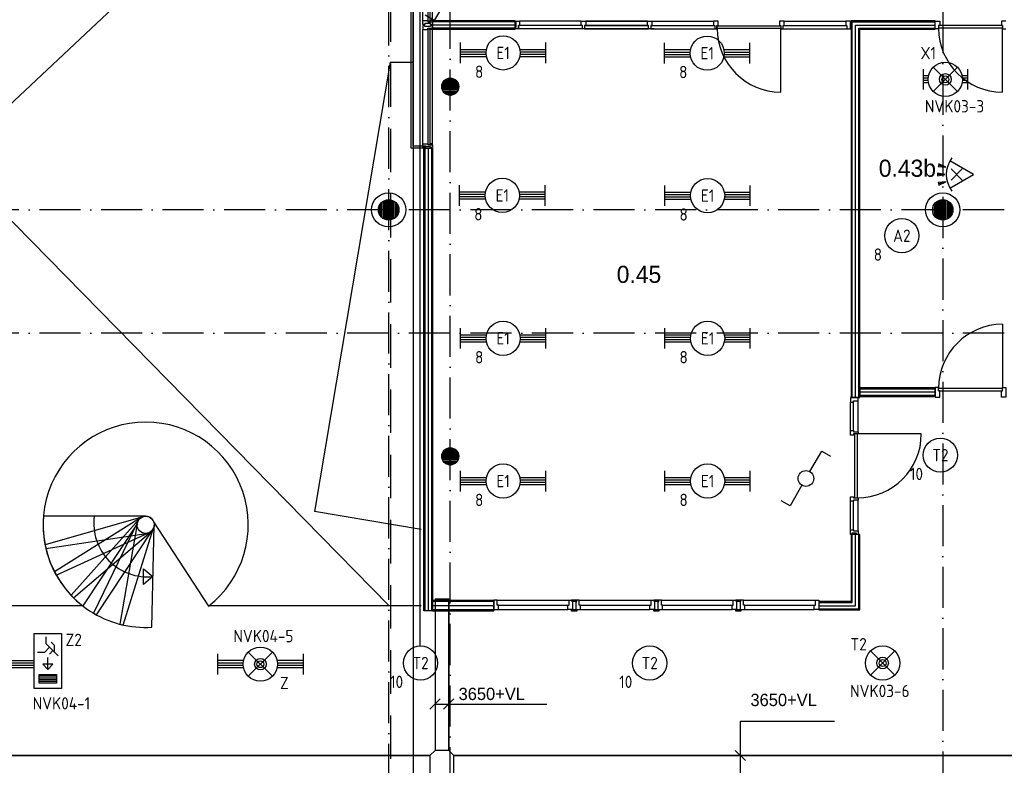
# Model space of a CAD drawing. Header units: millimetres. Extents: x -6587 to 112313, y 244 to 84344.
# Tile 41 of 58: x 44154 to 58548, y 41819 to 52711. Entities that reach past the tile are written whole.
import ezdxf
from ezdxf.enums import TextEntityAlignment as Align

# ---------------------------------------------------------------- set-up
doc = ezdxf.new("R2010")
doc.units = ezdxf.units.MM
doc.header["$LTSCALE"] = 100
doc.linetypes.add('DASHDOT', pattern=[9, 6, -1.5, 0, -1.5])
doc.linetypes.add('HIDDEN', pattern=[9.525, 6.35, -3.175])
doc.layers.get('0').update_dxf_attribs({"linetype": 'CONTINUOUS'})
for name, color, linetype in [('AL$7----_STRAMIEN', 1, 'DASHDOT'), ('BOUW', 8, 'CONTINUOUS'), ('EB63101-_ATTRIB', 2, 'CONTINUOUS'), ('EB63202-_ATTRIB', 2, 'CONTINUOUS'), ('EB63501-_ATTRIB', 2, 'CONTINUOUS'), ('EL63101-_LICHT-ARM', 3, 'CONTINUOUS'), ('EL63102-_LICHT-SCH', 3, 'CONTINUOUS'), ('EL63202-_NOODVRL-TXT', 3, 'CONTINUOUS'), ('EL63501-_NOODVRL-ARM', 3, 'CONTINUOUS'), ('KABELGOOT', 8, 'CONTINUOUS'), ('LIJN070', 130, 'CONTINUOUS')]:
    doc.layers.add(name, color=color, linetype=linetype)
doc.styles.add('1_8', font='iso', dxfattribs={"width": 0.7, "height": 1.8})
doc.styles.add('BURO-018', font='BUROFONT.shx', dxfattribs={"height": 180})
doc.styles.add('BURO-025', font='BUROFONT.shx', dxfattribs={"height": 250})
doc.styles.add('NORATT', font='isocp.shx')
doc.styles.get("Standard").update_dxf_attribs({"font": 'iso.shx'})
doc.styles.add('TECHNIC', font='technic_.ttf')

# ---------------------------------------------------------------- blocks, each defined once
blk = doc.blocks.new('ES3SW')
for points in [[(0.58, 1), (2.31, 4), (3.61, 3.25)], [(-0.58, -1), (-2.31, -4), (-3.61, -3.25)]]:
    blk.add_lwpolyline(points)
blk.add_circle((0, 0), 1.15)
at = {"style": '1_8'}
for tag, flags, p in [('SCHAK', 8, (3, 5.5)), ('KAST', 9, (-3, 0.5)), ('M_CODE', 9, (0, 0)), ('DOEL', 9, (-3, -2)), ('GROEP', 9, (-3, -4.5))]:
    blk.add_attdef(tag, text='', height=1.8, dxfattribs=dict(at, flags=flags)).set_placement(p, align=Align.MIDDLE_CENTER)
blk = doc.blocks.new('ES3G00')
blk.add_circle((0, 0), 2.5)
blk.add_circle((0, 0), 2.5)
for tag, style, flags, p in [('GELIJK', 'NORATT', 9, (3.5, 5)), ('GELIJK', '1_8', 9, (3.5, 5)), ('SCHAK', 'NORATT', 8, (3.5, 2.75)), ('SCHAK', '1_8', 8, (3.5, 2.75)), ('A_CODE', 'NORATT', 8, (0, 0)), ('A_CODE', '1_8', 8, (0, 0)), ('GROEP', 'NORATT', 8, (-3.5, -2.75)), ('GROEP', '1_8', 8, (-3.5, -2.75)), ('KAST', 'NORATT', 9, (3.5, -2.75)), ('KAST', '1_8', 9, (3.5, -2.75))]:
    blk.add_attdef(tag, text='', height=1.8, dxfattribs=dict(style=style, flags=flags)).set_placement(p, align=Align.MIDDLE_CENTER)
blk = doc.blocks.new('ES652116')
for p, q in [((-0.81, -0.81), (0.81, 0.81)), ((0.81, -0.81), (-0.81, 0.81)), ((1.56, 1.09), (2.62, 1.37)), ((1.7, 0), (2.8, 0)), ((1.56, -1.09), (2.62, -1.37))]:
    blk.add_line(p, q)
blk.add_lwpolyline([(0.96, 2), (-2.5, 0), (0.96, -2)])
for points in [[(2.67, 1.18), (2.57, 1.56), (1.56, 1.09)], [(2.8, -0.2), (2.8, 0.2), (1.7, 0)], [(2.57, -1.56), (2.67, -1.18), (1.56, -1.09)]]:
    blk.add_lwpolyline(points, close=True)
blk.add_arc((-2.5, 0), 4, 322.8192, 37.1808)
at = {"style": '1_8'}
for tag, flags, p in [('SCHAK', 8, (3, 5.5)), ('KAST', 9, (-3, 0.5)), ('M_CODE', 9, (0, 0)), ('DOEL', 9, (-3, -2)), ('GROEP', 9, (-3, -4.5))]:
    blk.add_attdef(tag, text='', height=1.8, dxfattribs=dict(at, flags=flags)).set_placement(p, align=Align.MIDDLE_CENTER)
at = {"style": '1_8', "flags": 8}
blk.add_attdef('CODE', text='', height=1.8, dxfattribs=at).set_placement((0, 0), align=Align.MIDDLE)
blk = doc.blocks.new('ES3N024')
for p, q in [((-1.5, 0.75), (-1, 0.25)), ((1.25, 0), (-0.5, 0)), ((2.25, 1.25), (2.25, -1.25)), ((2.5, 1.25), (2.5, -1.25)), ((2.75, 1.25), (2.75, -1.25)), ((3, 1.25), (3, -1.25))]:
    blk.add_line(p, q)
for points in [[(4.01, 2.01), (4.01, -1.98), (-3.99, -1.98), (-3.99, 2.01)], [(1.25, 0), (0.5, 0.75), (0.5, -0.75)], [(3.25, -1.25), (2, -1.25), (2, 1.25), (3.25, 1.25)]]:
    blk.add_lwpolyline(points, close=True)
for points in [[(-0.75, 1.5), (-2.5, -0.25), (-3.5, -0.25)], [(-1.25, 1), (-2.25, 1), (-2.75, 0.5)], [(-2, 0.25), (-1.25, -0.5), (-1.25, -1.5)]]:
    blk.add_lwpolyline(points)
at = {"color": 2, "style": '1_8', "flags": 8}
blk.add_attdef('NUMMER', text='', height=1.8, dxfattribs=at).set_placement((4, 3.75), align=Align.MIDDLE)
at = {"style": '1_8'}
for tag, flags, p in [('A_CODE', 8, (-3.5, 2.75)), ('SCHAK', 8, (3.5, 2.75)), ('GROEP', 8, (-3.5, -2.75)), ('KAST', 9, (3.5, -2.75))]:
    blk.add_attdef(tag, text='', height=1.8, dxfattribs=dict(at, flags=flags)).set_placement(p, align=Align.MIDDLE_CENTER)
blk = doc.blocks.new('EJ3T20')
at = {"color": 0}
for p, q in [((-6.25, -1.5), (-6.25, 1.5)), ((6.25, -1.5), (6.25, 1.5)), ((-6.25, 0.52), (-2.44, 0.52)), ((-6.25, 0.17), (-2.49, 0.17)), ((2.44, 0.52), (6.25, 0.52)), ((2.49, 0.17), (6.25, 0.17)), ((-6.25, -0.17), (-2.49, -0.17)), ((-6.25, -0.52), (-2.44, -0.52)), ((2.44, -0.52), (6.25, -0.52)), ((2.49, -0.17), (6.25, -0.17))]:
    blk.add_line(p, q, dxfattribs=at)
blk.add_circle((0, 0), 2.5, dxfattribs=at)
at = {"color": 6, "style": '1_8'}
for tag, flags, p in [('SCHAK', 8, (3.5, 2.75)), ('A_CODE', 8, (0, 0)), ('GROEP', 8, (-3.5, -2.75)), ('KAST', 9, (3.5, -2.75))]:
    blk.add_attdef(tag, text='', height=1.8, dxfattribs=dict(at, flags=flags)).set_placement(p, align=Align.MIDDLE)
blk = doc.blocks.new('EJ3T01')
at = {"color": 0}
for p, q in [((-3.25, -1.5), (-3.25, 1.5)), ((-1.77, 1.77), (1.77, -1.77)), ((1.77, 1.77), (-1.77, -1.77)), ((3.25, -1.5), (3.25, 1.5)), ((-3.25, 0.52), (-2.44, 0.52)), ((-3.25, 0.17), (-2.49, 0.17)), ((2.44, 0.52), (3.25, 0.52)), ((2.49, 0.17), (3.25, 0.17)), ((-3.25, -0.17), (-2.49, -0.17)), ((-3.25, -0.52), (-2.44, -0.52)), ((2.44, -0.52), (3.25, -0.52)), ((2.49, -0.17), (3.25, -0.17))]:
    blk.add_line(p, q, dxfattribs=at)
at = {"color": 6}
blk.add_lwpolyline([(1.77, -1.77), (1.75, -1.75)], dxfattribs=at)
at = {"color": 0}
for radius in [2.5, 0.85, 0.5]:
    blk.add_circle((0, 0), radius, dxfattribs=at)
at = {"color": 6, "style": '1_8'}
for tag, flags, p in [('A_CODE', 8, (-3.5, 2.75)), ('SCHAK', 8, (3.5, 2.75)), ('GROEP', 8, (-3.5, -2.75)), ('KAST', 9, (3.5, -2.75))]:
    blk.add_attdef(tag, text='', height=1.8, dxfattribs=dict(at, flags=flags)).set_placement(p, align=Align.MIDDLE)
blk = doc.blocks.new('ES3G01')
at = {"color": 0}
for p, q in [((-1.77, 1.77), (1.77, -1.77)), ((1.77, 1.77), (-1.77, -1.77))]:
    blk.add_line(p, q, dxfattribs=at)
at = {"color": 6}
blk.add_lwpolyline([(1.77, -1.77), (1.75, -1.75)], dxfattribs=at)
blk.add_circle((0, 0), 2.5)
at = {"color": 0}
for radius in [0.85, 0.5]:
    blk.add_circle((0, 0), radius, dxfattribs=at)
at = {"color": 6, "style": '1_8'}
for tag, flags, p in [('A_CODE', 8, (-3.5, 2.75)), ('SCHAK', 8, (3.5, 2.75)), ('GROEP', 8, (-3.5, -2.75)), ('KAST', 9, (3.5, -2.75))]:
    blk.add_attdef(tag, text='', height=1.8, dxfattribs=dict(at, flags=flags)).set_placement(p, align=Align.MIDDLE)
blk = doc.blocks.new('EJ3T21')
at = {"color": 0}
for p, q in [((-6.25, -1.5), (-6.25, 1.5)), ((-1.77, 1.77), (1.77, -1.77)), ((1.77, 1.77), (-1.77, -1.77)), ((6.25, -1.5), (6.25, 1.5)), ((-6.25, 0.52), (-2.44, 0.52)), ((-6.25, 0.17), (-2.49, 0.17)), ((2.44, 0.52), (6.25, 0.52)), ((2.49, 0.17), (6.25, 0.17)), ((-6.25, -0.17), (-2.49, -0.17)), ((-6.25, -0.52), (-2.44, -0.52)), ((2.44, -0.52), (6.25, -0.52)), ((2.49, -0.17), (6.25, -0.17))]:
    blk.add_line(p, q, dxfattribs=at)
at = {"color": 6}
blk.add_lwpolyline([(1.77, -1.77), (1.75, -1.75)], dxfattribs=at)
at = {"color": 0}
for radius in [2.5, 0.85, 0.5]:
    blk.add_circle((0, 0), radius, dxfattribs=at)
at = {"color": 6, "style": '1_8'}
for tag, flags, p in [('A_CODE', 8, (-3.5, 2.75)), ('SCHAK', 8, (3.5, 2.75)), ('GROEP', 8, (-3.5, -2.75)), ('KAST', 9, (3.5, -2.75))]:
    blk.add_attdef(tag, text='', height=1.8, dxfattribs=dict(at, flags=flags)).set_placement(p, align=Align.MIDDLE)
blk = doc.blocks.new('BU11467H02')
at = {"linetype": 'Continuous'}
blk.add_lwpolyline([(33.5, 114), (-33.5, 114), (-33.5, 67), (-16.5, 67), (-16.5, 0), (16.5, 0), (16.5, 67), (33.5, 67)], close=True, dxfattribs=at)
blk = doc.blocks.new('XREF')
at = {"layer": 'BOUW'}
h = blk.add_hatch(dxfattribs=at)
h.set_pattern_fill('GEWPBET', color=256, scale=100, angle=90, style=0)
h.set_pattern_definition([(90, (205890.43, 63764.994), (-20, 1e-15), [])])
edge = h.paths.add_edge_path()
edge.add_arc((205890, 63765), 150, 0, 360)
h = blk.add_hatch(dxfattribs=at)
h.set_pattern_fill('GEWPBET', color=256, scale=100, angle=90, style=0)
h.set_pattern_definition([(90, (213990.43, 63764.994), (-20, 1e-15), [])])
edge = h.paths.add_edge_path()
edge.add_arc((213990, 63765), 150, 0, 360)
at = {"layer": 'AL$7----_STRAMIEN', "color": 1}
for p, q in [((206790, 54415), (206790, 90956)), ((213990, 90956), (213990, 49965)), ((213990, 90956), (213990, 49965)), ((250890, 63765), (161096, 63765)), ((250890, 61965), (161096, 61965))]:
    blk.add_line(p, q, dxfattribs=at)
blk.add_lwpolyline([(205890, 49965), (205890, 90956)], dxfattribs=at)
blk.add_lwpolyline([(205890, 49965), (205890, 90956)], dxfattribs=at)
at = {"layer": 'BOUW'}
for p, q in [((192532, 57978), (206240, 70825)), ((205895, 57978), (193290, 70825)), ((206220, 64665), (206220, 70896)), ((206250, 64695), (206250, 70896)), ((206391, 66530), (206391, 68200)), ((206465, 66515), (206465, 68215)), ((206491, 68215), (206491, 66515)), ((206530, 66530), (206530, 68200)), ((206350, 57385), (206350, 67780)), ((206391, 66530), (206398, 66530)), ((206391, 66493), (206391, 66530)), ((206398, 66530), (206402, 66530)), ((206402, 66530), (206410, 66530)), ((206410, 66530), (206463, 66530)), ((206463, 66530), (206463, 66513)), ((206463, 66513), (206530, 66513)), ((206491, 66515), (206465, 66515)), ((206493, 66530), (206493, 66513)), ((206530, 66530), (206493, 66530)), ((206493, 66513), (206525, 66513)), ((206525, 66518), (206530, 66518)), ((206525, 66513), (206525, 66518)), ((206530, 66518), (206530, 66530)), ((207738, 66528), (206530, 66528)), ((206530, 66528), (206530, 66403)), ((207738, 66513), (206530, 66513)), ((206530, 66513), (206530, 66474)), ((207738, 66403), (207738, 66528)), ((207738, 66522), (207805, 66522)), ((207738, 66500), (207738, 66522)), ((207805, 66522), (207805, 66459)), ((208705, 66522), (207805, 66522)), ((210639, 66522), (210639, 66459)), ((210706, 66522), (210639, 66522)), ((210706, 66459), (210706, 66522)), ((211606, 66522), (211606, 66459)), ((211673, 66522), (211606, 66522)), ((211673, 66459), (211673, 66522)), ((213880, 66522), (213947, 66522)), ((213880, 66408), (213880, 66522)), ((213947, 66522), (213947, 66459)), ((214847, 66522), (214847, 66459)), ((214914, 66522), (214847, 66522)), ((206391, 66474), (206391, 66493)), ((206397, 66474), (206391, 66474)), ((206391, 66456), (206391, 66437)), ((206397, 66456), (206391, 66456)), ((206391, 66437), (206391, 66400)), ((206391, 64730), (206391, 66400)), ((206391, 66400), (206398, 66400)), ((206411, 66474), (206397, 66474)), ((206411, 66456), (206397, 66456)), ((206398, 66400), (206402, 66400)), ((206402, 66400), (206410, 66400)), ((206410, 66400), (206463, 66400)), ((206411, 66474), (206411, 66474)), ((206420, 66474), (206411, 66474)), ((206411, 66456), (206411, 66456)), ((206420, 66456), (206411, 66456)), ((206420, 66488), (206420, 66474)), ((206500, 66488), (206420, 66488)), ((206420, 66442), (206420, 66456)), ((206500, 66442), (206420, 66442)), ((206463, 66417), (206530, 66417)), ((206463, 66400), (206463, 66417)), ((206465, 64715), (206465, 66415)), ((206465, 66415), (206491, 66415)), ((206491, 66415), (206491, 64715)), ((206493, 66400), (206493, 66417)), ((206493, 66417), (206525, 66417)), ((206530, 66400), (206493, 66400)), ((206500, 66474), (206500, 66488)), ((206510, 66474), (206500, 66474)), ((206500, 66456), (206500, 66442)), ((206510, 66456), (206500, 66456)), ((206510, 66474), (206510, 66474)), ((206524, 66474), (206510, 66474)), ((206510, 66456), (206510, 66456)), ((206524, 66456), (206510, 66456)), ((206530, 66474), (206524, 66474)), ((206530, 66456), (206524, 66456)), ((206525, 66417), (206525, 66412)), ((206525, 66412), (206530, 66412)), ((207738, 66465), (206530, 66465)), ((206530, 66417), (206530, 66456)), ((207738, 66418), (206530, 66418)), ((206530, 66412), (206530, 66400)), ((206530, 66403), (207738, 66403)), ((206530, 64730), (206530, 66400)), ((207754, 66500), (207738, 66500)), ((207738, 66433), (207754, 66433)), ((207738, 66408), (207738, 66433)), ((207788, 66408), (207738, 66408)), ((207754, 66433), (207754, 66500)), ((207788, 66459), (207788, 66408)), ((207805, 66459), (207788, 66459)), ((207788, 66408), (207788, 66459)), ((208722, 66408), (207788, 66408)), ((208705, 66459), (207805, 66459)), ((209771, 66408), (208837, 66408)), ((210639, 66459), (210656, 66459)), ((210656, 66459), (210656, 66408)), ((210656, 66408), (210689, 66408)), ((210689, 66459), (210706, 66459)), ((210689, 66408), (210689, 66459)), ((210691, 66453), (211621, 66453)), ((210691, 66412), (210691, 66453)), ((211621, 66412), (210691, 66412)), ((211606, 66459), (211623, 66459)), ((211621, 66453), (211621, 66412)), ((211621, 65482), (211621, 66412)), ((211623, 66459), (211623, 66408)), ((211623, 66408), (211656, 66408)), ((211656, 66459), (211673, 66459)), ((211656, 66408), (211656, 66459)), ((213930, 66408), (213880, 66408)), ((213930, 66459), (213930, 66408)), ((213947, 66459), (213930, 66459)), ((214864, 66459), (213930, 66459)), ((214864, 66419), (213930, 66419)), ((214847, 66459), (214864, 66459)), ((214864, 66459), (214864, 66408)), ((214864, 65485), (214864, 66419)), ((214864, 66408), (214914, 66408)), ((205913, 65921), (206240, 65921)), ((206691, 65641), (206890, 65641)), ((206710, 65661), (206871, 65661)), ((206743, 65681), (206838, 65681)), ((206665, 65561), (206915, 65561)), ((206666, 65581), (206914, 65581)), ((206668, 65541), (206913, 65541)), ((206670, 65601), (206910, 65601)), ((206673, 65521), (206907, 65521)), ((206678, 65621), (206902, 65621)), ((206683, 65501), (206897, 65501)), ((206698, 65481), (206883, 65481)), ((206721, 65461), (206859, 65461)), ((206777, 65441), (206804, 65441)), ((206440, 64665), (206220, 64665)), ((206440, 64695), (206250, 64695)), ((206391, 64730), (206398, 64730)), ((206391, 64693), (206391, 64730)), ((206391, 64674), (206391, 64693)), ((206397, 64674), (206391, 64674)), ((206411, 64674), (206397, 64674)), ((206398, 64730), (206402, 64730)), ((206402, 64730), (206410, 64730)), ((206410, 64730), (206463, 64730)), ((206411, 64674), (206411, 64674)), ((206420, 64674), (206411, 64674)), ((206420, 64688), (206420, 64674)), ((206500, 64688), (206420, 64688)), ((206463, 64730), (206463, 64713)), ((206463, 64713), (206530, 64713)), ((206491, 64715), (206465, 64715)), ((206493, 64730), (206493, 64713)), ((206530, 64730), (206493, 64730)), ((206493, 64713), (206525, 64713)), ((206500, 64674), (206500, 64688)), ((206510, 64674), (206500, 64674)), ((206510, 64674), (206510, 64674)), ((206524, 64674), (206510, 64674)), ((206530, 64674), (206524, 64674)), ((206525, 64718), (206530, 64718)), ((206525, 64713), (206525, 64718)), ((206530, 64718), (206530, 64730)), ((206530, 64713), (206530, 64674)), ((212640, 60542), (212640, 60958)), ((212687, 60542), (212687, 60958)), ((212754, 60525), (212754, 60975)), ((206666, 60181), (206914, 60181)), ((206670, 60201), (206910, 60201)), ((206678, 60221), (206902, 60221)), ((206691, 60241), (206890, 60241)), ((206710, 60261), (206871, 60261)), ((206743, 60281), (206838, 60281)), ((206665, 60161), (206915, 60161)), ((206668, 60141), (206913, 60141)), ((206673, 60121), (206907, 60121)), ((206683, 60101), (206897, 60101)), ((206698, 60081), (206883, 60081)), ((206721, 60061), (206859, 60061)), ((206777, 60041), (206804, 60041)), ((212640, 59091), (212640, 59508)), ((212687, 59091), (212687, 59508)), ((212754, 59074), (212754, 59525)), ((202328, 59289), (200843, 59289)), ((202294, 59281), (200867, 58871)), ((202264, 59265), (201005, 58476)), ((202239, 59240), (201247, 58135)), ((202221, 59210), (201573, 57874)), ((202213, 59176), (201959, 57712)), ((200878, 58820), (202347, 59039)), ((201029, 58430), (202381, 59047)), ((201283, 58098), (202412, 59063)), ((201619, 57848), (202437, 59088)), ((202009, 57700), (202454, 59118)), ((202427, 57667), (202462, 59152)), ((212653, 59024), (212653, 58045)), ((212778, 59024), (212653, 59024)), ((212668, 58030), (212668, 59024)), ((212715, 57982), (212715, 59024)), ((212763, 57935), (212763, 59024)), ((212778, 57920), (212778, 59024)), ((212178, 58045), (212178, 57920)), ((212653, 58045), (212178, 58045)), ((212178, 58030), (212668, 58030)), ((212178, 57982), (212715, 57982)), ((212178, 57935), (212763, 57935)), ((212178, 57920), (212778, 57920))]:
    blk.add_line(p, q, dxfattribs=at)
for points in [[(206250, 70486), (206250, 55365)], [(208722, 66408), (208722, 66459), (208705, 66459), (208705, 66522), (208772, 66522), (208772, 66459), (208755, 66459), (208755, 66408), (208722, 66408)], [(209672, 66522), (208772, 66522)], [(208772, 66522), (209672, 66522)], [(209672, 66522), (208772, 66522)], [(208772, 66522), (209672, 66522)], [(209689, 66408), (209689, 66459), (209672, 66459), (209672, 66522), (209739, 66522), (209739, 66459), (209722, 66459), (209722, 66408), (209689, 66408)], [(209739, 66522), (210639, 66522)], [(211673, 66522), (212573, 66522)], [(212640, 66408), (212640, 66522), (212573, 66522), (212573, 66459), (212590, 66459), (212590, 66408), (212640, 66408)], [(212668, 61025), (212668, 66513), (213880, 66513)], [(209689, 66408), (208755, 66408)], [(208755, 66408), (209689, 66408)], [(209672, 66459), (208772, 66459)], [(208772, 66459), (209672, 66459)], [(209722, 66408), (210656, 66408)], [(209739, 66459), (210639, 66459)], [(211656, 66408), (212590, 66408)], [(211673, 66459), (212573, 66459)], [(212715, 61025), (212715, 66465), (213880, 66465)], [(212763, 61025), (212763, 66418), (213880, 66418)], [(205913, 65921), (204808, 59359)], [(206420, 64665), (206420, 57907)], [(206467, 64665), (206467, 57907)], [(206467, 64665), (206467, 57982), (206467, 57907)], [(206515, 64665), (206515, 57907)], [(214864, 62093), (214864, 61159)], [(213880, 61148), (212778, 61148)], [(213880, 61100), (212778, 61100)], [(213880, 61053), (212778, 61053)], [(213880, 61170), (213880, 61031), (213947, 61031), (213947, 61119), (213930, 61119), (213930, 61170), (213880, 61170)], [(213930, 61159), (214864, 61159)], [(213930, 61119), (214864, 61119)], [(214914, 61170), (214914, 61031), (214847, 61031), (214847, 61119), (214864, 61119), (214864, 61170), (214914, 61170)], [(212754, 60975), (212754, 61025), (212703, 61025), (212703, 61025), (212640, 61025), (212640, 60958), (212687, 60958), (212687, 60975), (212754, 60975), (212754, 61025)], [(212703, 59558), (212703, 60492)], [(213677, 60492), (212743, 60492)], [(212743, 59558), (212743, 60492)], [(206365, 59097), (204808, 59359)], [(202213, 59176), (201419, 57978)], [(202454, 59209), (203255, 57977)], [(212663, 59024), (212640, 59024), (212640, 59091), (212687, 59091), (212687, 59074), (212754, 59074), (212754, 59024), (212730, 59024), (212730, 59041), (212663, 59041), (212663, 59024), (212640, 59024)], [(207427, 58042), (206530, 58042)], [(207424, 58042), (206851, 58042)], [(207427, 58064), (207427, 57925), (207494, 57925), (207494, 57988), (207477, 57988), (207477, 58064), (207427, 58064)], [(207477, 58064), (208527, 58064)], [(208577, 58064), (208577, 57925), (208510, 57925), (208510, 57988), (208527, 57988), (208527, 58064), (208577, 58064)], [(208627, 58045), (208640, 58045), (208640, 58063), (208577, 58063), (208565, 58063), (208565, 58045)], [(208627, 58039), (208627, 58045), (208577, 58045), (208577, 58039)], [(208627, 58064), (208627, 57925), (208694, 57925), (208694, 57988), (208677, 57988), (208677, 58064), (208627, 58064)], [(208677, 58064), (209727, 58064)], [(209777, 58064), (209777, 57925), (209710, 57925), (209710, 57988), (209727, 57988), (209727, 58064), (209777, 58064)], [(209827, 58045), (209840, 58045), (209840, 58063), (209777, 58063), (209765, 58063), (209765, 58045)], [(209827, 58039), (209827, 58045), (209777, 58045), (209777, 58039)], [(209827, 58064), (209827, 57925), (209894, 57925), (209894, 57988), (209877, 57988), (209877, 58064), (209827, 58064)], [(209877, 58064), (210927, 58064)], [(210977, 58064), (210977, 57925), (210910, 57925), (210910, 57988), (210927, 57988), (210927, 58064), (210977, 58064)], [(211028, 58045), (211040, 58045), (211040, 58063), (210977, 58063), (210965, 58063), (210965, 58045)], [(211028, 58039), (211028, 58045), (210977, 58045), (210977, 58039)], [(211028, 58064), (211028, 57925), (211095, 57925), (211095, 57988), (211078, 57988), (211078, 58064), (211028, 58064)], [(211078, 58064), (212128, 58064)], [(212178, 58064), (212178, 57925), (212111, 57925), (212111, 57988), (212128, 57988), (212128, 58064), (212178, 58064)], [(201419, 57978), (192532, 57978)], [(206365, 57978), (203256, 57978)], [(207427, 57982), (206530, 57982)], [(207427, 57922), (206530, 57922)], [(207424, 57922), (206851, 57922)], [(207494, 57988), (208510, 57988)], [(207494, 57925), (208510, 57925)], [(208627, 57920), (208640, 57920), (208640, 57902), (208577, 57902), (208565, 57902), (208565, 57920)], [(208627, 57925), (208627, 57920), (208577, 57920), (208577, 57925)], [(208694, 57988), (209710, 57988)], [(208694, 57925), (209710, 57925)], [(209827, 57920), (209840, 57920), (209840, 57902), (209777, 57902), (209765, 57902), (209765, 57920)], [(209827, 57925), (209827, 57920), (209777, 57920), (209777, 57925)], [(209894, 57988), (210910, 57988)], [(209894, 57925), (210910, 57925)], [(211028, 57920), (211040, 57920), (211040, 57902), (210977, 57902), (210965, 57902), (210965, 57920)], [(211028, 57925), (211028, 57920), (210977, 57920), (210977, 57925)], [(211095, 57988), (212111, 57988)], [(211095, 57925), (212111, 57925)]]:
    blk.add_lwpolyline(points, dxfattribs=at)
for points in [[(212778, 61025), (212778, 66403), (213880, 66403), (213880, 66528), (212653, 66528), (212653, 61025)], [(206530, 64665), (206530, 57907), (206405, 57907), (206405, 64665)], [(213880, 61163), (212778, 61163), (212778, 61038), (213880, 61038)], [(202443, 58407), (202304, 58294), (202304, 58521)], [(207427, 58057), (206530, 58057), (206530, 57907), (207427, 57907)]]:
    blk.add_lwpolyline(points, close=True, dxfattribs=at)
blk.add_lwpolyline([(201586, 59289, 0.487098), (202444, 58409)], format="xyb", dxfattribs=at)
for centre, radius in [((206790, 65565), 125), ((205890, 63765), 250), ((205890, 63765), 150), ((213990, 63765), 250), ((213990, 63765), 150), ((206790, 60165), 125), ((202338, 59164), 125)]:
    blk.add_circle(centre, radius, dxfattribs=at)
for centre, radius, start, end in [((211630, 66421), 939, 180.538, 269.462), ((214864, 66419), 934, 180, 270), ((214864, 61159), 934, 90, 180), ((202338, 59164), 1500, 307.7219, 232.2331), ((212743, 60492), 934, 270, 0), ((202338, 59164), 1500, 175.2329, 193.2533), ((202338, 59164), 125, 21.2383, 174.4001), ((202338, 59164), 1500, 191.2808, 209.3012), ((202338, 59164), 1500, 207.2874, 225.3078), ((202338, 59164), 1500, 223.3354, 241.3558), ((202338, 59164), 1500, 239.342, 257.3624), ((202338, 59164), 1500, 255.3899, 273.4103)]:
    blk.add_arc(centre, radius, start, end, dxfattribs=at)
at = {"layer": 'KABELGOOT', "color": 8}
for p, q in [((206569, 58081, 3710), (206569, 55867, 3710)), ((206569, 58081, 3650), (206569, 55867, 3650)), ((206569, 58081, 3650), (206769, 58081, 3650)), ((206769, 55867, 3710), (206769, 58081, 3710)), ((206769, 58081, 3650), (206769, 55867, 3650)), ((206494, 56471, 3650), (206644, 56621, 3650)), ((206694, 56471, 3650), (206844, 56621, 3650)), ((206569, 56546, 3650), (206829, 56546, 3650)), ((206829, 56546, 3650), (208204, 56546, 3650)), ((211032, 56294, 3650), (212407, 56294, 3650)), ((211032, 55394, 3650), (211032, 56294, 3650)), ((206494, 55792, 3650), (206569, 55867, 3650)), ((206769, 55867, 3650), (206569, 55867, 3650)), ((206569, 55867, 3650), (206569, 55867, 3650)), ((206769, 55867, 3650), (206769, 55867, 3650)), ((206769, 55867, 3650), (206844, 55792, 3650)), ((211107, 55719, 3650), (210957, 55869, 3650)), ((206494, 55792, 3710), (182285, 55792, 3710)), ((182285, 55792, 3650), (206494, 55792, 3650)), ((206494, 55792, 3650), (206494, 55792, 3650)), ((206494, 55792, 3650), (206494, 55392, 3650)), ((222207, 55792, 3710), (206844, 55792, 3710)), ((206844, 55792, 3650), (222207, 55792, 3650)), ((206844, 55792, 3650), (206844, 55792, 3650)), ((206844, 55392, 3650), (206844, 55792, 3650))]:
    blk.add_line(p, q, dxfattribs=at)
at = {"layer": 'BOUW', "xscale": -1, "rotation": 90}
for p in [(212754, 60508), (212754, 59541)]:
    blk.add_blockref('BU11467H02', p, dxfattribs=at)
at = {"layer": 'BOUW', "style": 'BURO-025'}
for s, p in [('0.43b', (213055, 64248)), ('0.45', (209224, 62698))]:
    blk.add_text(s, height=250, dxfattribs=at).set_placement(p)
at = {"layer": 'BOUW', "style": 'TECHNIC'}
for tag, p in [('TKC', (236229, 52185)), ('BALIE', (236229, 51894))]:
    blk.add_attdef(tag, text='', height=250, dxfattribs=at).set_placement(p, align=Align.CENTER)
at = {"layer": 'KABELGOOT', "color": 8, "style": 'BURO-018'}
for p in [(207397, 56694, 3650), (211664, 56606, 3650)]:
    blk.add_text('3650+VL', height=180, dxfattribs=at).set_placement(p, align=Align.MIDDLE)
at = {"layer": 'KABELGOOT', "color": 8, "flags": 3}
blk.add_attdef('HULPSTUK', (188825, 76010, 3650), '', height=1, rotation=180, dxfattribs=at)
blk.add_attdef('HULPSTUK', (182644, 45781, 3650), '', height=1, dxfattribs=at)

msp = doc.modelspace()

# ---------------------------------------------------------------- linework, layer by layer
at = {"layer": 'LIJN070', "linetype": 'HIDDEN'}
msp.add_line((49582, 5716), (49582, 78250), dxfattribs=at)

# ---------------------------------------------------------------- block references
at = {"layer": 'EL63101-_LICHT-ARM'}
msp.add_blockref('XREF', (-156342, -13832), dxfattribs=at)
ref = msp.add_blockref('EJ3T20', (51221, 52226, 3500), dxfattribs=dict(at, xscale=100, yscale=100, zscale=100))
ref.add_attrib('A_CODE', 'E1', dxfattribs={"layer": 'EB63101-_ATTRIB', "color": 1, "height": 180, "style": 'NORATT', "flags": 8}).set_placement((51221, 52226, 3500), align=Align.MIDDLE)
ref.add_attrib('GROEP', '8', dxfattribs={"layer": 'EB63101-_ATTRIB', "color": 1, "height": 180, "style": 'NORATT', "flags": 8}).set_placement((50871, 51951, 3500), align=Align.MIDDLE)
ref = msp.add_blockref('EJ3T20', (54205, 52222, 3500), dxfattribs=dict(at, xscale=100, yscale=100, zscale=100))
ref.add_attrib('A_CODE', 'E1', dxfattribs={"layer": 'EB63101-_ATTRIB', "color": 1, "height": 180, "style": 'NORATT', "flags": 8}).set_placement((54205, 52222, 3500), align=Align.MIDDLE)
ref.add_attrib('GROEP', '8', dxfattribs={"layer": 'EB63101-_ATTRIB', "color": 1, "height": 180, "style": 'NORATT', "flags": 8}).set_placement((53855, 51947, 3500), align=Align.MIDDLE)
ref = msp.add_blockref('EJ3T20', (51209, 50144, 3500), dxfattribs=dict(at, xscale=100, yscale=100, zscale=100))
ref.add_attrib('A_CODE', 'E1', dxfattribs={"layer": 'EB63101-_ATTRIB', "color": 1, "height": 180, "style": 'NORATT', "flags": 8}).set_placement((51209, 50144, 3500), align=Align.MIDDLE)
ref.add_attrib('GROEP', '8', dxfattribs={"layer": 'EB63101-_ATTRIB', "color": 1, "height": 180, "style": 'NORATT', "flags": 8}).set_placement((50859, 49869, 3500), align=Align.MIDDLE)
ref = msp.add_blockref('EJ3T20', (54210, 50141, 3500), dxfattribs=dict(at, xscale=100, yscale=100, zscale=100))
ref.add_attrib('A_CODE', 'E1', dxfattribs={"layer": 'EB63101-_ATTRIB', "color": 1, "height": 180, "style": 'NORATT', "flags": 8}).set_placement((54210, 50141, 3500), align=Align.MIDDLE)
ref.add_attrib('GROEP', '8', dxfattribs={"layer": 'EB63101-_ATTRIB', "color": 1, "height": 180, "style": 'NORATT', "flags": 8}).set_placement((53860, 49866, 3500), align=Align.MIDDLE)
ref = msp.add_blockref('ES3G00', (57050, 49555, 3500), dxfattribs=dict(at, xscale=100, yscale=100, zscale=100))
ref.add_attrib('A_CODE', 'A2', dxfattribs={"layer": 'EB63101-_ATTRIB', "color": 1, "height": 180, "style": 'NORATT', "flags": 8}).set_placement((57050, 49555, 3500), align=Align.MIDDLE)
ref.add_attrib('GROEP', '8', dxfattribs={"layer": 'EB63101-_ATTRIB', "color": 1, "height": 180, "style": 'NORATT', "flags": 8}).set_placement((56700, 49280, 3500), align=Align.MIDDLE)
ref = msp.add_blockref('EJ3T20', (51221, 48056, 3500), dxfattribs=dict(at, xscale=100, yscale=100, zscale=100))
ref.add_attrib('A_CODE', 'E1', dxfattribs={"layer": 'EB63101-_ATTRIB', "color": 1, "height": 180, "style": 'NORATT', "flags": 8}).set_placement((51221, 48056, 3500), align=Align.MIDDLE)
ref.add_attrib('GROEP', '8', dxfattribs={"layer": 'EB63101-_ATTRIB', "color": 1, "height": 180, "style": 'NORATT', "flags": 8}).set_placement((50871, 47781, 3500), align=Align.MIDDLE)
ref = msp.add_blockref('EJ3T20', (54210, 48056, 3500), dxfattribs=dict(at, xscale=100, yscale=100, zscale=100))
ref.add_attrib('A_CODE', 'E1', dxfattribs={"layer": 'EB63101-_ATTRIB', "color": 1, "height": 180, "style": 'NORATT', "flags": 8}).set_placement((54210, 48056, 3500), align=Align.MIDDLE)
ref.add_attrib('GROEP', '8', dxfattribs={"layer": 'EB63101-_ATTRIB', "color": 1, "height": 180, "style": 'NORATT', "flags": 8}).set_placement((53860, 47781, 3500), align=Align.MIDDLE)
ref = msp.add_blockref('ES3G00', (57614, 46350, 3500), dxfattribs=dict(at, xscale=100, yscale=100, zscale=100))
ref.add_attrib('A_CODE', 'T2', dxfattribs={"layer": 'EB63101-_ATTRIB', "color": 1, "height": 180, "style": '1_8', "flags": 8}).set_placement((57614, 46350, 3500), align=Align.MIDDLE)
ref.add_attrib('GROEP', '10', dxfattribs={"layer": 'EB63101-_ATTRIB', "color": 1, "height": 180, "style": '1_8', "flags": 8}).set_placement((57264, 46075, 3500), align=Align.MIDDLE)
ref = msp.add_blockref('EJ3T20', (51221, 45971, 3500), dxfattribs=dict(at, xscale=100, yscale=100, zscale=100))
ref.add_attrib('A_CODE', 'E1', dxfattribs={"layer": 'EB63101-_ATTRIB', "color": 1, "height": 180, "style": 'NORATT', "flags": 8}).set_placement((51221, 45971, 3500), align=Align.MIDDLE)
ref.add_attrib('GROEP', '8', dxfattribs={"layer": 'EB63101-_ATTRIB', "color": 1, "height": 180, "style": 'NORATT', "flags": 8}).set_placement((50871, 45696, 3500), align=Align.MIDDLE)
ref = msp.add_blockref('EJ3T20', (54210, 45971, 3500), dxfattribs=dict(at, xscale=100, yscale=100, zscale=100))
ref.add_attrib('A_CODE', 'E1', dxfattribs={"layer": 'EB63101-_ATTRIB', "color": 1, "height": 180, "style": 'NORATT', "flags": 8}).set_placement((54210, 45971, 3500), align=Align.MIDDLE)
ref.add_attrib('GROEP', '8', dxfattribs={"layer": 'EB63101-_ATTRIB', "color": 1, "height": 180, "style": 'NORATT', "flags": 8}).set_placement((53860, 45696, 3500), align=Align.MIDDLE)
ref = msp.add_blockref('EJ3T20', (43741, 43299, 3500), dxfattribs=dict(at, xscale=100, yscale=100, zscale=100))
ref.add_attrib('A_CODE', 'Z', dxfattribs={"layer": 'EB63101-_ATTRIB', "color": 1, "height": 180, "style": '1_8', "flags": 8}).set_placement((43741, 43299, 3500), align=Align.MIDDLE)
ref.add_attrib('GROEP', '10', dxfattribs={"layer": 'EB63101-_ATTRIB', "color": 1, "height": 180, "style": '1_8', "flags": 8}).set_placement((43391, 43024, 3500), align=Align.MIDDLE)
ref = msp.add_blockref('ES3G00', (50014, 43313, 3500), dxfattribs=dict(at, xscale=100, yscale=100, zscale=100))
ref.add_attrib('A_CODE', 'T2', dxfattribs={"layer": 'EB63101-_ATTRIB', "color": 1, "height": 180, "style": '1_8', "flags": 8}).set_placement((50014, 43313, 3500), align=Align.MIDDLE)
ref.add_attrib('GROEP', '10', dxfattribs={"layer": 'EB63101-_ATTRIB', "color": 1, "height": 180, "style": '1_8', "flags": 8}).set_placement((49664, 43038, 3500), align=Align.MIDDLE)
ref = msp.add_blockref('ES3G00', (53364, 43313, 3500), dxfattribs=dict(at, xscale=100, yscale=100, zscale=100))
ref.add_attrib('A_CODE', 'T2', dxfattribs={"layer": 'EB63101-_ATTRIB', "color": 1, "height": 180, "style": '1_8', "flags": 8}).set_placement((53364, 43313, 3500), align=Align.MIDDLE)
ref.add_attrib('GROEP', '10', dxfattribs={"layer": 'EB63101-_ATTRIB', "color": 1, "height": 180, "style": '1_8', "flags": 8}).set_placement((53014, 43038, 3500), align=Align.MIDDLE)
at = {"layer": 'EL63102-_LICHT-SCH', "xscale": 100, "yscale": 100, "zscale": 100}
for p in [(50445, 53100, 1050), (55648, 46009, 1050)]:
    msp.add_blockref('ES3SW', p, dxfattribs=at)
at = {"layer": 'EL63102-_LICHT-SCH', "xscale": 100, "yscale": 100, "zscale": 100, "rotation": 180}
msp.add_blockref('ES652116', (57850, 50450, 3500), dxfattribs=at)
at = {"layer": 'EL63202-_NOODVRL-TXT'}
ref = msp.add_blockref('ES3N024', (44565, 43344), dxfattribs=dict(at, xscale=100, yscale=100, zscale=100, rotation=270))
ref.add_attrib('A_CODE', 'Z2', dxfattribs={"layer": 'EB63202-_ATTRIB', "color": 1, "height": 180, "style": '1_8', "flags": 8}).set_placement((44944, 43651), align=Align.MIDDLE_CENTER)
ref.add_attrib('GROEP', 'NVK04-1', dxfattribs={"layer": 'EB63202-_ATTRIB', "color": 1, "height": 180, "style": '1_8', "flags": 8}).set_placement((44764, 42724), align=Align.MIDDLE_CENTER)
at = {"layer": 'EL63501-_NOODVRL-ARM'}
ref = msp.add_blockref('EJ3T01', (57686, 51839), dxfattribs=dict(at, xscale=100, yscale=100, zscale=100, rotation=180))
ref.add_attrib('A_CODE', 'X1', dxfattribs={"layer": 'EB63501-_ATTRIB', "color": 1, "height": 180, "style": '1_8', "flags": 8}).set_placement((57437, 52223), align=Align.MIDDLE)
ref.add_attrib('GROEP', 'NVK03-3', dxfattribs={"layer": 'EB63501-_ATTRIB', "color": 1, "height": 180, "style": '1_8', "flags": 8}).set_placement((57820, 51447), align=Align.MIDDLE)
ref = msp.add_blockref('EJ3T21', (47673, 43296), dxfattribs=dict(at, xscale=100, yscale=100, zscale=100, rotation=180))
ref.add_attrib('A_CODE', 'Z', dxfattribs={"layer": 'EB63501-_ATTRIB', "color": 1, "height": 180, "style": '1_8', "flags": 8}).set_placement((48023, 43021), align=Align.MIDDLE)
ref.add_attrib('GROEP', 'NVK04-5', dxfattribs={"layer": 'EB63501-_ATTRIB', "color": 1, "height": 180, "style": '1_8', "flags": 8}).set_placement((47717, 43707), align=Align.MIDDLE)
ref = msp.add_blockref('ES3G01', (56769, 43313, 3500), dxfattribs=dict(at, xscale=100, yscale=100, zscale=100))
ref.add_attrib('A_CODE', 'T2', dxfattribs={"layer": 'EB63501-_ATTRIB', "color": 1, "height": 180, "style": '1_8', "flags": 8}).set_placement((56419, 43588, 3500), align=Align.MIDDLE)
ref.add_attrib('GROEP', 'NVK03-6', dxfattribs={"layer": 'EB63501-_ATTRIB', "color": 1, "height": 180, "style": '1_8', "flags": 8}).set_placement((56728, 42905, 3500), align=Align.MIDDLE)

doc.saveas('drawing.dxf')
